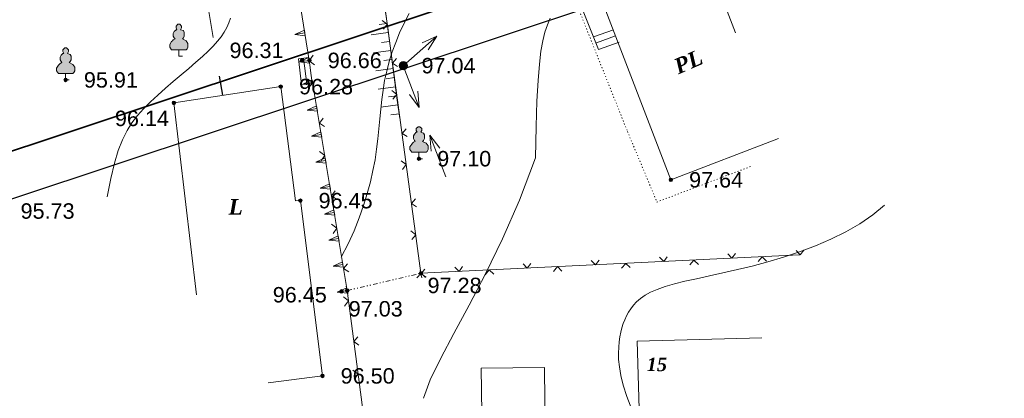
# Model space of a CAD drawing. Header units: millimetres. Extents: x 9396 to 25236, y 15106 to 31102.
# Tile 53 of 256: x 10264 to 10372, y 16344 to 16386. Entities that reach past the tile are written whole.
import ezdxf
from ezdxf.enums import TextEntityAlignment as Align

# ---------------------------------------------------------------- set-up
doc = ezdxf.new("R2010")
doc.units = ezdxf.units.MM
for name, pattern in [('DIVIDE', [1.25, 0.5, -0.25, 0, -0.25, 0, -0.25]), ('DOT', [0.25, 0, -0.25]), ('HIDDEN', [0.375, 0.25, -0.125])]:
    doc.linetypes.add(name, pattern=pattern)
for name, color, linetype, lineweight, true_color in [('1001010', 7, 'Continuous', 9, 0x000000), ('10010110', 7, 'Continuous', 20, 0xa25100), ('10010212', 7, 'Continuous', 9, 0x000000), ('10010230', 7, 'Continuous', 20, 0x000000), ('1060000', 7, 'Continuous', 9, 0x000000), ('1070000', 7, 'DOT', 9, 0x000000), ('2030012', 7, 'Continuous', 9, 0x000000), ('21100200', 7, 'HIDDEN', 0, 0x800080), ('3000105', 7, 'DIVIDE', 9, 0x000000), ('3000260', 7, 'Continuous', 9, 0x000000), ('4000210', 7, 'Continuous', 9, 0x000000), ('5010320', 7, 'Continuous', 20, 0x800000), ('6011210', 1, 'Continuous', 9, 0xff0000)]:
    doc.layers.add(name, color=color, linetype=linetype, lineweight=lineweight, true_color=true_color)
doc.layers.add('Рамка', color=7, linetype='Continuous', lineweight=35)
doc.styles.add('10', font='timesbi.ttf', dxfattribs={"height": 0.001481})
doc.styles.add('9', font='timesbi.ttf', dxfattribs={"height": 0.001693})
doc.styles.add('F2', font='arial.ttf', dxfattribs={"height": 0.001693})

# ---------------------------------------------------------------- blocks, each defined once
blk = doc.blocks.new('SYMBOL21100200')
at = {"true_color": 0x800080}
h = blk.add_hatch(color=216, dxfattribs=at)
edge = h.paths.add_edge_path()
edge.add_arc((0, 0), 0.1, 0, 360)
at = {"color": 216, "linetype": 'Continuous', "lineweight": 0, "true_color": 0x800080}
blk.add_circle((0, 0), 0.1, dxfattribs=at)
blk = doc.blocks.new('SYMBOL4000210')
at = {"true_color": 0xffffff}
blk.add_hatch(color=7, dxfattribs=at).paths.add_polyline_path([(0.05, 1.75), (-0.05, 1.75), (-0.15, 1.65), (-0.15, 1.55), (-0.1, 1.45), (-0.15, 1.45), (-0.25, 1.35), (-0.3, 1.25), (-0.3, 1.1), (-0.25, 1), (-0.2, 0.95), (-0.3, 0.9), (-0.35, 0.85), (-0.4, 0.8), (-0.5, 0.65), (-0.5, 0.5), (-0.4, 0.35), (-0.3, 0.35), (-0.1, 0.35), (0, 0.35), (0.15, 0.35), (0.4, 0.35), (0.45, 0.4), (0.5, 0.5), (0.5, 0.7), (0.4, 0.85), (0.2, 0.95), (0.25, 1), (0.3, 1.1), (0.3, 1.3), (0.25, 1.4), (0.1, 1.45), (0.15, 1.55), (0.15, 1.65)])
at = {"color": 18, "linetype": 'Continuous', "lineweight": 0, "true_color": 0x000000, "flags": 128}
blk.add_lwpolyline([(0.05, 1.75), (-0.05, 1.75), (-0.15, 1.65), (-0.15, 1.55), (-0.1, 1.45), (-0.15, 1.45), (-0.25, 1.35), (-0.3, 1.25), (-0.3, 1.1), (-0.25, 1), (-0.2, 0.95), (-0.3, 0.9), (-0.35, 0.85), (-0.4, 0.8), (-0.5, 0.65), (-0.5, 0.5), (-0.4, 0.35), (-0.3, 0.35), (-0.1, 0.35), (0, 0.35), (0.15, 0.35), (0.4, 0.35), (0.45, 0.4), (0.5, 0.5), (0.5, 0.7), (0.4, 0.85), (0.2, 0.95), (0.25, 1), (0.3, 1.1), (0.3, 1.3), (0.25, 1.4), (0.1, 1.45), (0.15, 1.55), (0.15, 1.65), (0.05, 1.75)], close=True, dxfattribs=at)
blk.add_lwpolyline([(0, 0.35), (0, 0), (0.2, 0)], dxfattribs=at)
blk = doc.blocks.new('SYMBOL2030012')
at = {"true_color": 0xffffff}
h = blk.add_hatch(color=7, dxfattribs=at)
edge = h.paths.add_edge_path()
edge.add_arc((0, 0), 0.225, 0, 360)
at = {"true_color": 0x000000}
h = blk.add_hatch(color=18, dxfattribs=at)
edge = h.paths.add_edge_path()
edge.add_arc((0, 0), 0.05, 0, 360)
at = {"color": 18, "linetype": 'Continuous', "lineweight": 0, "true_color": 0x000000}
for radius in [0.225, 0.05]:
    blk.add_circle((0, 0), radius, dxfattribs=at)

msp = doc.modelspace()

# ---------------------------------------------------------------- linework, layer by layer
at = {"layer": '1001010', "color": 253}
for p, q in [((10338.88, 16393.12), (10342.26, 16384.34)), ((10326.72, 16383.91), (10328.89, 16384.66)), ((10327.05, 16383.25), (10329.13, 16384.01)), ((10331.49, 16350.53), (10345.16, 16350.9)), ((10331.49, 16350.53), (10332.18, 16325.44)), ((10321.32, 16347.63), (10314.39, 16347.55))]:
    msp.add_line(p, q, dxfattribs=at)
for points in [[(10346.96, 16372.74, 0), (10335.18, 16368.22, 0), (10327.32, 16388.7, 0), (10338.88, 16393.12, 0)], [(10327.32, 16388.7, 0), (10325.12, 16387.82, 0), (10327.27, 16382.51, 0), (10329.5, 16383.3, 0)], [(10283.21, 16355.61, 0), (10280.72, 16376.66, 0), (10292.44, 16378.44, 0), (10294.04, 16365.92, 0), (10294.58, 16365.94, 0), (10297, 16346.72, 0), (10291.04, 16345.97, 0)], [(10321.32, 16347.63, 0), (10321.42, 16340.23, 0), (10314.49, 16340.15, 0), (10314.39, 16347.55, 0)]]:
    msp.add_polyline3d(points, dxfattribs=at)
at = {"layer": '10010110'}
for points in [[(10299.06, 16359.74, 0), (10299.81, 16361.21, 0), (10300.46, 16362.64, 0), (10301.02, 16364.04, 0), (10301.51, 16365.39, 0), (10301.92, 16366.71, 0), (10302.26, 16367.99, 0), (10302.54, 16369.23, 0), (10302.77, 16370.43, 0), (10302.94, 16371.6, 0), (10303.08, 16372.73, 0), (10303.19, 16373.83, 0), (10303.29, 16374.91, 0), (10303.4, 16375.97, 0), (10303.51, 16377.02, 0), (10303.65, 16378.06, 0), (10303.82, 16379.1, 0), (10304.05, 16380.14, 0), (10304.32, 16381.19, 0), (10304.65, 16382.24, 0), (10305.03, 16383.29, 0), (10305.46, 16384.35, 0), (10305.94, 16385.4, 0), (10306.49, 16386.46, 0)], [(10286.91, 16385.95, 0), (10286.75, 16385.43, 0), (10286.53, 16384.92, 0), (10286.25, 16384.42, 0), (10285.92, 16383.92, 0), (10285.51, 16383.42, 0), (10285.04, 16382.89, 0), (10284.48, 16382.33, 0), (10283.85, 16381.74, 0), (10283.13, 16381.11, 0), (10282.35, 16380.44, 0), (10281.52, 16379.74, 0), (10280.66, 16379.01, 0), (10279.8, 16378.27, 0), (10278.96, 16377.51, 0), (10278.16, 16376.76, 0), (10277.41, 16376.01, 0), (10276.74, 16375.26, 0), (10276.13, 16374.48, 0), (10275.59, 16373.62, 0), (10275.09, 16372.62, 0), (10274.63, 16371.44, 0), (10274.2, 16370.04, 0), (10273.8, 16368.36, 0), (10273.4, 16366.35, 0)], [(10321.97, 16385.95, 0), (10321.66, 16385.21, 0), (10321.39, 16384.4, 0), (10321.15, 16383.47, 0), (10320.95, 16382.33, 0), (10320.77, 16380.91, 0), (10320.63, 16379.11, 0), (10320.51, 16376.85, 0), (10320.42, 16374.06, 0), (10320.36, 16370.65, 0)], [(10320.36, 16370.65, 0), (10318.6, 16366, 0), (10316.74, 16361.76, 0), (10314.87, 16357.91, 0), (10313.07, 16354.46, 0), (10311.4, 16351.37, 0), (10309.96, 16348.65, 0), (10308.82, 16346.29, 0), (10308.06, 16344.26, 0)], [(10330.9, 16343.02, 0), (10330.36, 16344.46, 0), (10329.97, 16345.71, 0), (10329.7, 16346.78, 0), (10329.54, 16347.71, 0), (10329.46, 16348.51, 0), (10329.44, 16349.22, 0), (10329.47, 16349.86, 0), (10329.52, 16350.45, 0), (10329.59, 16351, 0), (10329.69, 16351.51, 0), (10329.82, 16351.99, 0), (10329.96, 16352.45, 0), (10330.13, 16352.88, 0), (10330.33, 16353.3, 0), (10330.55, 16353.7, 0), (10330.79, 16354.09, 0), (10331.08, 16354.47, 0), (10331.42, 16354.85, 0), (10331.84, 16355.21, 0), (10332.35, 16355.56, 0), (10332.96, 16355.89, 0), (10333.69, 16356.21, 0), (10334.56, 16356.52, 0), (10335.58, 16356.81, 0), (10336.73, 16357.1, 0), (10338.01, 16357.38, 0), (10339.4, 16357.69, 0), (10340.89, 16358.01, 0), (10342.47, 16358.37, 0), (10344.11, 16358.77, 0), (10345.8, 16359.23, 0), (10347.54, 16359.75, 0), (10349.29, 16360.34, 0), (10351.03, 16361, 0), (10352.73, 16361.73, 0), (10354.36, 16362.53, 0), (10355.9, 16363.41, 0), (10357.32, 16364.38, 0), (10358.59, 16365.43, 0)]]:
    msp.add_polyline3d(points, dxfattribs=at)
at = {"layer": '10010212', "color": 253}
for p, q in [((10303.89, 16386.87), (10304.16, 16384.89)), ((10304.09, 16385.38), (10303.2, 16385.26)), ((10304.22, 16384.39), (10302.34, 16384.14)), ((10304.22, 16384.39), (10302.34, 16384.14)), ((10304.16, 16384.89), (10304.42, 16382.9)), ((10304.35, 16383.4), (10303.46, 16383.28)), ((10304.48, 16382.4), (10302.6, 16382.16)), ((10304.48, 16382.4), (10302.6, 16382.16)), ((10304.42, 16382.9), (10304.68, 16380.91)), ((10304.61, 16381.41), (10303.72, 16381.29)), ((10304.74, 16380.42), (10302.86, 16380.17)), ((10304.74, 16380.42), (10302.86, 16380.17)), ((10304.68, 16380.91), (10304.94, 16378.93)), ((10304.88, 16379.43), (10303.98, 16379.31)), ((10304.94, 16378.93), (10305.2, 16376.94)), ((10305.01, 16378.43), (10303.12, 16378.18)), ((10305.01, 16378.43), (10303.12, 16378.18)), ((10305.14, 16377.44), (10304.25, 16377.32)), ((10305.2, 16376.94), (10305.47, 16374.96)), ((10305.27, 16376.45), (10303.39, 16376.2)), ((10305.27, 16376.45), (10303.39, 16376.2)), ((10305.4, 16375.45), (10304.51, 16375.34))]:
    msp.add_line(p, q, dxfattribs=at)
at = {"layer": '10010230', "color": 253}
for p, q in [((10293.16, 16396.34), (10295.56, 16381.32)), ((10295.08, 16384.33), (10293.99, 16384.15)), ((10295.56, 16381.32), (10294.47, 16381.15)), ((10295.93, 16378.89), (10294.85, 16378.71)), ((10295.93, 16378.88), (10299.72, 16356.08)), ((10296.41, 16376.04), (10295.32, 16375.86)), ((10296.88, 16373.19), (10295.79, 16373.01)), ((10297.35, 16370.33), (10296.27, 16370.15)), ((10297.82, 16367.48), (10296.74, 16367.3)), ((10298.3, 16364.63), (10297.21, 16364.45)), ((10298.77, 16361.78), (10297.69, 16361.6)), ((10299.24, 16358.93), (10298.16, 16358.75)), ((10299.72, 16356.07), (10298.63, 16355.89))]:
    msp.add_line(p, q, dxfattribs=at)
for points in [[(10295.03, 16384.63, 0), (10293.99, 16384.15, 0), (10295.12, 16384.03, 0)], [(10295.51, 16381.62, 0), (10294.47, 16381.15, 0), (10295.6, 16381.02, 0)], [(10295.89, 16379.17, 0), (10294.85, 16378.71, 0), (10295.98, 16378.6, 0)], [(10296.36, 16376.32, 0), (10295.32, 16375.86, 0), (10296.45, 16375.75, 0)], [(10296.83, 16373.47, 0), (10295.79, 16373.01, 0), (10296.93, 16372.9, 0)], [(10297.3, 16370.62, 0), (10296.27, 16370.15, 0), (10297.4, 16370.05, 0)], [(10297.78, 16367.77, 0), (10296.74, 16367.3, 0), (10297.87, 16367.2, 0)], [(10298.25, 16364.92, 0), (10297.21, 16364.45, 0), (10298.35, 16364.35, 0)], [(10298.72, 16362.07, 0), (10297.69, 16361.6, 0), (10298.82, 16361.5, 0)], [(10299.2, 16359.22, 0), (10298.16, 16358.75, 0), (10299.29, 16358.65, 0)], [(10299.67, 16356.36, 0), (10298.63, 16355.89, 0), (10299.77, 16355.79, 0)]]:
    msp.add_polyline3d(points, dxfattribs=at)
for points in [[(10295.03, 16384.63, 0), (10293.99, 16384.15, 0), (10295.12, 16384.03, 0), (10295.03, 16384.63, 0)], [(10295.51, 16381.62, 0), (10294.47, 16381.15, 0), (10295.6, 16381.02, 0), (10295.51, 16381.62, 0)], [(10295.89, 16379.17, 0), (10294.85, 16378.71, 0), (10295.98, 16378.6, 0), (10295.89, 16379.17, 0)], [(10296.36, 16376.32, 0), (10295.32, 16375.86, 0), (10296.45, 16375.75, 0), (10296.36, 16376.32, 0)], [(10296.83, 16373.47, 0), (10295.79, 16373.01, 0), (10296.93, 16372.9, 0), (10296.83, 16373.47, 0)], [(10297.3, 16370.62, 0), (10296.27, 16370.15, 0), (10297.4, 16370.05, 0), (10297.3, 16370.62, 0)], [(10297.78, 16367.77, 0), (10296.74, 16367.3, 0), (10297.87, 16367.2, 0), (10297.78, 16367.77, 0)], [(10298.25, 16364.92, 0), (10297.21, 16364.45, 0), (10298.35, 16364.35, 0), (10298.25, 16364.92, 0)], [(10298.72, 16362.07, 0), (10297.69, 16361.6, 0), (10298.82, 16361.5, 0), (10298.72, 16362.07, 0)], [(10299.2, 16359.22, 0), (10298.16, 16358.75, 0), (10299.29, 16358.65, 0), (10299.2, 16359.22, 0)], [(10299.67, 16356.36, 0), (10298.63, 16355.89, 0), (10299.77, 16355.79, 0), (10299.67, 16356.36, 0)]]:
    msp.add_polyline3d(points, close=True, dxfattribs=at)
at = {"layer": '1060000', "color": 253}
msp.add_line((10294.94, 16381.55), (10295.28, 16378.75), dxfattribs=at)
msp.add_polyline3d([(10294.7, 16378.68, 0), (10294.36, 16381.48, 0), (10295.52, 16381.62, 0), (10295.86, 16378.82, 0), (10294.7, 16378.68, 0)], close=True, dxfattribs=at)
at = {"layer": '1070000', "color": 253}
msp.add_polyline3d([(10320.36, 16398.78, 0), (10330.43, 16373.52, 0), (10333.66, 16365.79, 0), (10344.08, 16369.74, 0)], dxfattribs=at)
at = {"layer": '3000105', "color": 253}
for p, q in [((10307.91, 16357.49), (10307.66, 16358.56)), ((10299.72, 16356.08), (10307.8, 16357.98)), ((10299.6, 16356.56), (10299.86, 16355.49))]:
    msp.add_line(p, q, dxfattribs=at)
at = {"layer": '3000260', "color": 253}
for p, q in [((10293.16, 16396.34), (10295.56, 16381.32)), ((10307.8, 16357.98), (10349.29, 16359.98))]:
    msp.add_line(p, q, dxfattribs=at)
for points in [[(10320.36, 16398.78, 0), (10307.46, 16393.24, 0), (10303.7, 16388.36, 0), (10307.8, 16357.98, 0)], [(10303.55, 16385.71, 0), (10304.11, 16385.29, 0), (10303.68, 16384.75, 0)], [(10295.97, 16381.91, 0), (10295.56, 16381.28, 0), (10296.14, 16380.83, 0)], [(10305.13, 16381.52, 0), (10304.69, 16381.01, 0), (10305.24, 16380.65, 0)], [(10295.36, 16379.3, 0), (10295.93, 16378.88, 0), (10295.52, 16378.31, 0)], [(10295.93, 16378.88, 0), (10299.72, 16356.08, 0), (10304.63, 16318.46, 0)], [(10304.59, 16378.02, 0), (10305.15, 16377.59, 0), (10304.72, 16377.05, 0)], [(10297.09, 16374.98, 0), (10296.67, 16374.44, 0), (10297.24, 16374.08, 0)], [(10306.16, 16373.82, 0), (10305.73, 16373.31, 0), (10306.28, 16372.96, 0)], [(10296.68, 16371.33, 0), (10297.26, 16370.9, 0), (10296.85, 16370.33, 0)], [(10305.63, 16370.32, 0), (10306.19, 16369.9, 0), (10305.76, 16369.36, 0)], [(10298.41, 16367, 0), (10297.99, 16366.46, 0), (10298.56, 16366.1, 0)], [(10307.2, 16366.13, 0), (10306.77, 16365.62, 0), (10307.32, 16365.26, 0)], [(10298, 16363.35, 0), (10298.58, 16362.92, 0), (10298.17, 16362.35, 0)], [(10306.67, 16362.63, 0), (10307.23, 16362.2, 0), (10306.8, 16361.66, 0)], [(10348.9, 16360.46, 0), (10349.35, 16359.98, 0), (10349.74, 16360.5, 0)], [(10326.46, 16359.38, 0), (10326.92, 16358.9, 0), (10327.31, 16359.42, 0)], [(10333.94, 16359.74, 0), (10334.4, 16359.26, 0), (10334.78, 16359.78, 0)], [(10337.26, 16358.9, 0), (10337.71, 16359.42, 0), (10338.2, 16358.95, 0)], [(10341.42, 16360.1, 0), (10341.87, 16359.62, 0), (10342.26, 16360.14, 0)], [(10344.74, 16359.26, 0), (10345.19, 16359.78, 0), (10345.67, 16359.31, 0)], [(10299.74, 16359.02, 0), (10299.32, 16358.48, 0), (10299.88, 16358.13, 0)], [(10308.24, 16358.43, 0), (10307.8, 16357.92, 0), (10308.36, 16357.57, 0)], [(10311.51, 16358.66, 0), (10311.97, 16358.18, 0), (10312.35, 16358.7, 0)], [(10314.83, 16357.82, 0), (10315.28, 16358.34, 0), (10315.77, 16357.86, 0)], [(10318.99, 16359.02, 0), (10319.44, 16358.54, 0), (10319.83, 16359.06, 0)], [(10322.31, 16358.18, 0), (10322.76, 16358.7, 0), (10323.24, 16358.22, 0)], [(10329.78, 16358.54, 0), (10330.24, 16359.06, 0), (10330.72, 16358.59, 0)], [(10307.35, 16357.46, 0), (10307.81, 16357.98, 0), (10308.29, 16357.5, 0)], [(10299.3, 16355.38, 0), (10299.87, 16354.94, 0), (10299.43, 16354.38, 0)], [(10300.88, 16351, 0), (10300.45, 16350.48, 0), (10301, 16350.1, 0)], [(10300.35, 16347.36, 0), (10300.91, 16346.92, 0), (10300.48, 16346.36, 0)]]:
    msp.add_polyline3d(points, dxfattribs=at)
at = {"layer": '5010320', "lineweight": 30}
msp.add_line((10285.7, 16379.6), (10286.05, 16377.49), dxfattribs=at)
at = {"layer": '5010320'}
msp.add_polyline3d([(10285.01, 16383.82, 0), (10284.32, 16388.02, 0), (10284.3, 16388.04, 0)], dxfattribs=at)
at = {"layer": '6011210'}
for p, q in [((10305.86, 16380.74), (10309.54, 16383.97)), ((10305.86, 16380.74), (10307.61, 16376.16)), ((10310.53, 16368.55), (10308.78, 16373.12))]:
    msp.add_line(p, q, dxfattribs=at)
for points in [[(10307.93, 16383.23, 0), (10309.54, 16383.97, 0), (10309.54, 16383.97, 0), (10308.59, 16382.47, 0)], [(10307.47, 16377.93, 0), (10307.61, 16376.16, 0), (10307.61, 16376.16, 0), (10306.54, 16377.57, 0)], [(10308.92, 16371.35, 0), (10308.78, 16373.12, 0), (10308.78, 16373.12, 0), (10309.85, 16371.71, 0)]]:
    msp.add_polyline3d(points, dxfattribs=at)
at = {"layer": 'Defpoints'}
msp.add_lwpolyline([(10137.95, 16637.54), (10562.55, 16778.72), (10656.26, 16496.88), (10231.65, 16355.71)], close=True, dxfattribs=at)
at = {"layer": 'Рамка'}
msp.add_lwpolyline([(10158.51, 16639.11), (10559.38, 16772.39), (10649.93, 16500.05), (10249.05, 16366.77)], close=True, dxfattribs=at)

# ---------------------------------------------------------------- block references
at = {"layer": '2030012', "color": 253, "xscale": 2, "yscale": 2, "zscale": 2}
msp.add_blockref('SYMBOL2030012', (10305.86, 16380.74), dxfattribs=at)
at = {"layer": '21100200', "xscale": 2, "yscale": 2, "zscale": 2}
for p in [(10294.76, 16381.34, 192.62), (10295.58, 16381.32, 193.32), (10305.86, 16380.74, 194.08), (10268.86, 16379.18, 191.82), (10292.44, 16378.44, 192.56), (10280.72, 16376.66, 192.28), (10307.58, 16370.54, 194.2), (10335.18, 16368.22, 195.28), (10294.58, 16365.94, 192.9), (10307.8, 16357.98, 194.56), (10299.08, 16355.98, 192.9), (10299.72, 16356.08, 194.06), (10297, 16346.72, 193)]:
    msp.add_blockref('SYMBOL21100200', p, dxfattribs=at)
at = {"layer": '4000210', "color": 253, "xscale": 2, "yscale": 2, "zscale": 2}
for p in [(10281.26, 16381.78), (10268.86, 16379.18), (10307.58, 16370.54)]:
    msp.add_blockref('SYMBOL4000210', p, dxfattribs=at)

# ---------------------------------------------------------------- texts
at = {"layer": '1001010', "color": 253, "style": '9'}
msp.add_text('PL', height=1.693, rotation=23.5, dxfattribs=at).set_placement((10335.66, 16380.55), align=Align.MIDDLE_LEFT)
msp.add_text('L', height=1.69, dxfattribs=at).set_placement((10286.72, 16365.26), align=Align.MIDDLE_LEFT)
at = {"layer": '1001010', "color": 1, "true_color": 0xff0000, "style": '10'}
msp.add_text('15', height=1.481, dxfattribs=at).set_placement((10332.53, 16347.98), align=Align.MIDDLE_LEFT)
at = {"layer": '21100200', "color": 253, "style": 'F2'}
for s, p in [('96.31', (10286.82, 16382.42, 192.62)), ('96.66', (10297.58, 16381.32, 193.32)), ('97.04', (10307.86, 16380.74, 194.08)), ('95.91', (10270.86, 16379.18, 191.82)), ('96.28', (10294.44, 16378.44, 192.56)), ('96.14', (10274.26, 16374.96, 192.28)), ('97.10', (10309.58, 16370.54, 194.2)), ('97.64', (10337.18, 16368.22, 195.28)), ('96.45', (10296.58, 16365.94, 192.9)), ('95.73', (10263.92, 16364.8, 191.46)), ('97.28', (10308.52, 16356.64, 194.56)), ('96.45', (10291.56, 16355.62, 192.9)), ('97.03', (10299.88, 16354.08, 194.06)), ('96.50', (10299, 16346.72, 193))]:
    msp.add_text(s, height=1.693, dxfattribs=at).set_placement(p, align=Align.MIDDLE_LEFT)

doc.saveas('drawing.dxf')
